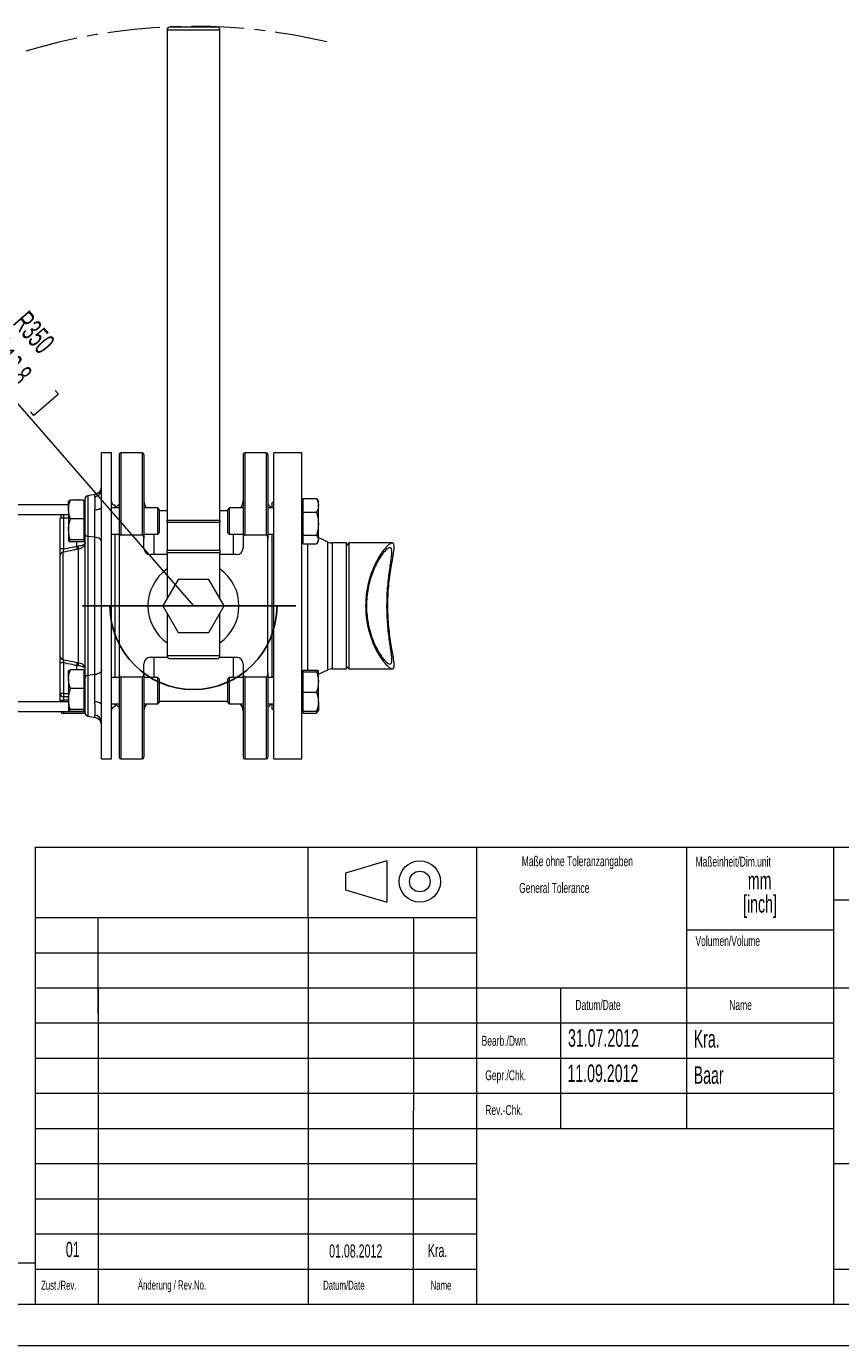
# Model space of a CAD drawing. Header units: millimetres. Extents: x 0 to 420, y 0 to 297.
# Tile 3 of 5: x 231 to 329, y 0 to 159. Entities that reach past the tile are written whole.
import ezdxf

# ---------------------------------------------------------------- set-up
doc = ezdxf.new("R2010")
doc.units = ezdxf.units.MM
doc.linetypes.add('CENTER', pattern=[10.16, 6.35, -1.27, 1.27, -1.27])
doc.linetypes.add('CENTERX2', pattern=[20.32, 12.7, -2.54, 2.54, -2.54])
doc.styles.add('SLDTEXTSTYLE0', font='TXT', dxfattribs={"width": 0.638186})
doc.styles.add('SLDTEXTSTYLE1', font='TXT', dxfattribs={"width": 0.605})
doc.dimstyles.new('SLDDIMSTYLE0', dxfattribs={"dimtxt": 2.568319, "dimasz": 3.3, "dimexe": 0, "dimexo": 0.0625, "dimgap": 0.64208, "dimtad": 1, "dimdec": 0, "dimlfac": 5, "dimrnd": 1e-09, "dimzin": 12, "dimdsep": 46, "dimtxsty": 'SLDTEXTSTYLE1', "dimsah": 1, "dimcen": 0, "dimadec": 0, "dimazin": 3, "dimtfac": 1, "dimtdec": 1, "dimtofl": 0, "dimtmove": 0, "dimatfit": 3, "dimfxl": 0, "dimfrac": 2, "dimtolj": 1, "dimtzin": 12, "dimarcsym": 0})

# ---------------------------------------------------------------- blocks, each defined once
blk = doc.blocks.new('SW_NOTE_8')
at = {"color": 0, "linetype": 'Continuous', "lineweight": 0, "char_height": 2.117, "attachment_point": 2, "style": 'SLDTEXTSTYLE1'}
for s, insert in [('mm', (2.38, 2.73)), ('[inch]', (2.42, -0.09))]:
    blk.add_mtext(s, dxfattribs=dict(at, insert=insert))
blk = doc.blocks.new('_D')
at = {"color": 7, "linetype": 'Continuous', "lineweight": 0}
for p, q in [((205.26, 142.26), (251.26, 89.42)), ((228.71, 122.18), (225.73, 119.59)), ((229.1, 121.74), (228.71, 122.18)), ((225.73, 119.59), (226.12, 119.15)), ((234.95, 115.01), (231.98, 112.42)), ((234.56, 115.46), (234.95, 115.01)), ((231.98, 112.42), (231.59, 112.87))]:
    blk.add_line(p, q, dxfattribs=at)
blk.add_solid([(205.26, 142.26), (207.05, 139.45), (207.81, 140.1)], dxfattribs=at)
at = {"color": 7, "linetype": 'Continuous', "lineweight": 0, "char_height": 2.646, "attachment_point": 1, "rotation": 311.0382, "style": 'SLDTEXTSTYLE1'}
for s, insert in [('R350', (231.31, 125.29, 0.02)), ('13,8', (229.18, 120.83, 0.02))]:
    blk.add_mtext(s, dxfattribs=dict(at, insert=insert))

msp = doc.modelspace()

# ---------------------------------------------------------------- linework, layer by layer
at = {"color": 7, "linetype": 'Continuous', "lineweight": 15}
for p, q in [((248.061, 159.021), (248.061, 99.787)), ((248.461, 159.421), (254.061, 159.421)), ((254.461, 99.787), (254.461, 159.021)), ((241.361, 107.921), (240.161, 107.921)), ((240.161, 103.516), (240.161, 107.921)), ((241.361, 70.921), (241.361, 107.921)), ((242.261, 107.721), (242.261, 97.541)), ((245.061, 107.921), (242.461, 107.921)), ((245.261, 107.721), (245.261, 97.541)), ((257.261, 107.721), (257.261, 97.541)), ((260.061, 107.921), (257.461, 107.921)), ((260.261, 107.721), (260.261, 97.541)), ((264.361, 107.921), (260.961, 107.921)), ((260.961, 89.421), (260.961, 107.921)), ((264.361, 89.421), (264.361, 107.921)), ((236.161, 102.074), (236.161, 102.074)), ((236.161, 101.071), (236.161, 102.073)), ((238.001, 102.198), (236.375, 102.198)), ((236.965, 102.228), (237.026, 102.228)), ((237.094, 102.228), (237.025, 102.228)), ((237.228, 102.228), (237.318, 102.228)), ((237.357, 102.228), (237.318, 102.228)), ((238.001, 102.198), (238.001, 101.071)), ((238.161, 102.074), (238.001, 102.074)), ((238.161, 98.064), (238.161, 102.345)), ((239.352, 102.906), (238.485, 102.737)), ((240.161, 101.404), (240.161, 103.516)), ((264.521, 102.074), (264.361, 102.074)), ((264.521, 101.58), (264.521, 102.422)), ((264.521, 102.422), (266.147, 102.422)), ((266.237, 102.273), (266.147, 102.422)), ((266.361, 102.074), (266.244, 102.277)), ((266.361, 101.58), (266.361, 102.074)), ((236.161, 101.621), (169.061, 101.621)), ((236.161, 101.071), (236.161, 98.682)), ((238.001, 101.071), (238.001, 99.943)), ((240.161, 77.438), (240.161, 101.404)), ((242.261, 101.274), (241.361, 101.274)), ((241.761, 101.621), (241.761, 101.274)), ((242.261, 101.721), (241.814, 101.274)), ((246.941, 101.274), (245.261, 101.274)), ((247.161, 101.054), (246.941, 101.274)), ((246.941, 100.605), (246.941, 101.274)), ((246.941, 98.074), (246.941, 100.605)), ((247.161, 100.477), (247.161, 101.054)), ((248.061, 100.921), (247.161, 100.921)), ((247.161, 98.295), (247.161, 100.477)), ((255.361, 100.921), (254.461, 100.921)), ((255.581, 101.274), (255.361, 101.054)), ((255.361, 101.054), (255.361, 98.295)), ((257.261, 101.274), (255.581, 101.274)), ((255.581, 101.274), (255.581, 98.074)), ((260.708, 101.274), (260.261, 101.721)), ((260.961, 101.274), (260.261, 101.274)), ((260.961, 101.921), (260.761, 101.921)), ((260.761, 101.274), (260.761, 101.921)), ((264.521, 100.738), (264.521, 101.58)), ((264.521, 99.364), (264.521, 100.738)), ((264.521, 100.738), (266.147, 100.738)), ((266.361, 99.364), (266.361, 101.58)), ((236.161, 100.421), (169.061, 100.421)), ((235.161, 96.301), (235.161, 100.021)), ((238.001, 99.943), (236.375, 99.943)), ((238.001, 99.943), (238.001, 98.682)), ((248.061, 99.504), (248.061, 99.787)), ((248.061, 99.504), (248.061, 96.139)), ((254.461, 99.787), (254.461, 99.504)), ((254.461, 96.139), (254.461, 99.504)), ((264.521, 97.99), (264.521, 99.364)), ((266.361, 97.458), (266.361, 99.364)), ((236.161, 98.682), (236.161, 97.286)), ((238.001, 97.42), (236.375, 97.42)), ((238.001, 98.682), (238.001, 97.42)), ((238.001, 97.42), (238.001, 97.286)), ((238.001, 97.286), (238.001, 97.151)), ((238.161, 80.779), (238.161, 98.064)), ((241.361, 98.074), (242.261, 98.074)), ((241.761, 98.074), (241.761, 80.768)), ((242.261, 97.541), (242.261, 81.302)), ((245.061, 97.982), (242.461, 97.982)), ((245.261, 98.074), (246.941, 98.074)), ((245.261, 96.421), (245.261, 97.541)), ((246.941, 98.074), (247.161, 98.295)), ((255.361, 98.295), (255.581, 98.074)), ((255.581, 98.074), (257.261, 98.074)), ((257.261, 97.541), (257.261, 96.421)), ((260.061, 97.982), (257.461, 97.982)), ((260.261, 98.074), (260.961, 98.074)), ((260.261, 81.302), (260.261, 97.541)), ((260.761, 89.421), (260.761, 98.074)), ((264.521, 97.99), (266.147, 97.99)), ((264.521, 97.458), (264.521, 97.99)), ((264.521, 96.927), (264.521, 97.458)), ((267.519, 97.144), (266.361, 97.686)), ((266.361, 97.274), (266.361, 97.458)), ((238.001, 97.151), (236.375, 97.151)), ((238.001, 97.274), (238.161, 97.274)), ((248.061, 95.856), (248.061, 96.139)), ((248.061, 95.856), (248.061, 90.279)), ((254.461, 96.139), (254.461, 95.856)), ((254.461, 90.279), (254.461, 95.856)), ((264.361, 97.274), (264.521, 97.274)), ((264.521, 96.927), (266.147, 96.927)), ((266.244, 97.072), (266.361, 97.274)), ((269.761, 97.031), (268.028, 97.031)), ((270.061, 97.031), (269.761, 96.731)), ((269.761, 89.421), (269.761, 97.031)), ((275.3, 97.031), (270.061, 97.031)), ((270.061, 97.031), (270.061, 81.811)), ((235.161, 83.296), (235.161, 95.547)), ((248.061, 95.621), (246.061, 95.621)), ((256.461, 95.621), (254.461, 95.621)), ((249.413, 92.621), (247.566, 89.421)), ((253.108, 92.621), (249.413, 92.621)), ((254.956, 89.421), (253.108, 92.621)), ((247.566, 89.421), (249.413, 86.221)), ((253.108, 86.221), (254.956, 89.421)), ((260.761, 80.768), (260.761, 89.421)), ((260.961, 70.921), (260.961, 89.421)), ((264.361, 70.921), (264.361, 89.421)), ((269.761, 81.811), (269.761, 89.421)), ((248.061, 88.564), (248.061, 83.421)), ((254.461, 83.421), (254.461, 88.564)), ((249.413, 86.221), (253.108, 86.221)), ((246.061, 83.221), (248.115, 83.221)), ((254.061, 83.021), (248.461, 83.021)), ((254.407, 83.221), (256.461, 83.221)), ((235.161, 78.821), (235.161, 82.542)), ((236.161, 80.564), (236.161, 81.567)), ((238.001, 81.692), (236.375, 81.692)), ((238.001, 81.692), (238.001, 80.564)), ((238.161, 81.568), (238.001, 81.568)), ((245.261, 81.302), (245.261, 82.421)), ((257.261, 82.421), (257.261, 81.302)), ((264.521, 81.568), (264.361, 81.568)), ((264.521, 81.563), (264.521, 81.658)), ((264.521, 81.658), (266.147, 81.658)), ((264.521, 81.468), (264.521, 81.563)), ((264.521, 80.223), (264.521, 81.468)), ((264.521, 81.468), (266.147, 81.468)), ((266.361, 81.157), (267.519, 81.698)), ((266.361, 80.223), (266.361, 81.563)), ((268.028, 81.811), (269.761, 81.811)), ((269.761, 82.111), (270.061, 81.811)), ((270.061, 81.811), (275.303, 81.811)), ((236.161, 80.564), (236.161, 78.176)), ((238.001, 80.564), (238.001, 79.437)), ((238.161, 76.498), (238.161, 80.779)), ((242.261, 80.768), (241.361, 80.768)), ((242.261, 81.302), (242.261, 71.121)), ((242.461, 80.86), (245.061, 80.86)), ((245.261, 81.302), (245.261, 71.121)), ((246.941, 80.768), (245.261, 80.768)), ((247.161, 80.548), (246.941, 80.768)), ((246.941, 80.099), (246.941, 80.768)), ((246.941, 77.568), (246.941, 80.099)), ((247.161, 79.971), (247.161, 80.548)), ((247.161, 77.789), (247.161, 79.971)), ((255.581, 80.768), (255.361, 80.548)), ((255.361, 80.548), (255.361, 77.789)), ((257.261, 80.768), (255.581, 80.768)), ((255.581, 80.768), (255.581, 77.568)), ((257.261, 81.302), (257.261, 71.121)), ((257.461, 80.86), (260.061, 80.86)), ((260.261, 81.302), (260.261, 71.121)), ((260.961, 80.768), (260.261, 80.768)), ((264.521, 78.979), (264.521, 80.223)), ((266.361, 77.829), (266.361, 80.223)), ((235.161, 78.021), (235.161, 78.821)), ((236.161, 78.421), (235.561, 78.421)), ((236.161, 78.176), (236.161, 76.78)), ((238.001, 79.437), (236.375, 79.437)), ((238.001, 79.437), (238.001, 78.176)), ((238.001, 78.176), (238.001, 76.914)), ((264.521, 77.829), (264.521, 78.979)), ((264.521, 78.979), (266.147, 78.979)), ((236.161, 77.821), (169.061, 77.821)), ((238.161, 76.621), (169.061, 76.621)), ((235.161, 77.821), (235.161, 78.021)), ((238.001, 76.914), (236.375, 76.914)), ((238.001, 76.645), (236.375, 76.645)), ((237.058, 76.615), (236.981, 76.615)), ((237.058, 76.621), (237.058, 76.615)), ((237.264, 76.615), (237.264, 76.621)), ((237.341, 76.615), (237.264, 76.615)), ((238.001, 76.914), (238.001, 76.78)), ((238.001, 76.78), (238.001, 76.645)), ((238.001, 76.768), (238.161, 76.768)), ((240.161, 75.327), (240.161, 77.438)), ((241.361, 77.568), (242.261, 77.568)), ((241.761, 77.568), (241.761, 77.221)), ((241.814, 77.568), (242.261, 77.121)), ((245.261, 77.568), (246.941, 77.568)), ((246.941, 77.568), (247.161, 77.789)), ((247.161, 77.921), (255.361, 77.921)), ((255.361, 77.789), (255.581, 77.568)), ((255.581, 77.568), (257.261, 77.568)), ((260.261, 77.568), (260.961, 77.568)), ((260.261, 77.121), (260.708, 77.568)), ((260.761, 76.921), (260.761, 77.568)), ((260.761, 76.921), (260.961, 76.921)), ((264.361, 76.768), (264.521, 76.768)), ((264.521, 76.679), (264.521, 77.829)), ((264.521, 76.47), (264.521, 76.679)), ((264.521, 76.679), (266.147, 76.679)), ((266.226, 76.703), (266.147, 76.47)), ((266.299, 76.661), (266.361, 76.768)), ((266.361, 77.829), (266.361, 76.773)), ((238.168, 76.421), (235.561, 76.421)), ((238.485, 76.105), (239.352, 75.937)), ((240.161, 70.921), (240.161, 75.327)), ((264.521, 76.47), (266.147, 76.47)), ((240.161, 70.921), (241.361, 70.921)), ((242.461, 70.921), (245.061, 70.921)), ((257.461, 70.921), (260.061, 70.921)), ((260.961, 70.921), (264.361, 70.921))]:
    msp.add_line(p, q, dxfattribs=at)
at = {"color": 8, "linetype": 'Continuous', "lineweight": 0}
for p, q in [((254.461, 159.021), (248.061, 159.021)), ((242.461, 107.921), (242.461, 97.982)), ((245.061, 107.921), (245.061, 97.982)), ((257.461, 107.921), (257.461, 97.982)), ((260.061, 107.921), (260.061, 97.982)), ((238.485, 102.737), (238.485, 97.827)), ((239.352, 102.621), (239.352, 102.906)), ((239.352, 97.725), (239.352, 101.001)), ((235.561, 100.021), (235.161, 100.021)), ((235.561, 100.421), (235.561, 100.021)), ((236.161, 100.021), (235.561, 100.021)), ((235.561, 100.021), (235.561, 96.301)), ((248.061, 99.787), (254.461, 99.787)), ((254.461, 99.504), (248.061, 99.504)), ((239.352, 97.725), (238.485, 97.827)), ((238.485, 97.827), (238.485, 81.016)), ((239.352, 81.117), (239.352, 97.725)), ((246.461, 98.074), (246.461, 95.621)), ((256.061, 98.074), (256.061, 95.621)), ((235.561, 96.301), (235.161, 96.301)), ((235.485, 95.908), (235.485, 82.935)), ((237.161, 96.638), (237.161, 97.151)), ((237.161, 96.638), (237.352, 96.658)), ((237.352, 96.294), (237.237, 96.275)), ((237.352, 82.549), (237.352, 96.294)), ((248.061, 96.139), (254.461, 96.139)), ((254.461, 95.856), (248.061, 95.856)), ((265.053, 96.927), (265.053, 89.421)), ((267.519, 89.421), (267.519, 97.144)), ((268.028, 97.031), (268.028, 89.421)), ((265.053, 89.421), (265.053, 81.658)), ((267.519, 81.698), (267.519, 89.421)), ((268.028, 89.421), (268.028, 81.811)), ((246.461, 83.221), (246.461, 80.768)), ((248.061, 83.421), (254.461, 83.421)), ((256.061, 83.221), (256.061, 80.768)), ((235.561, 82.542), (235.161, 82.542)), ((235.561, 82.542), (235.561, 78.821)), ((237.352, 82.185), (237.161, 82.205)), ((237.161, 81.692), (237.161, 82.205)), ((237.237, 82.568), (237.352, 82.549)), ((239.352, 81.117), (238.485, 81.016)), ((238.485, 81.016), (238.485, 76.105)), ((239.352, 77.841), (239.352, 81.117)), ((242.461, 80.86), (242.461, 70.921)), ((245.061, 80.86), (245.061, 70.921)), ((257.461, 80.86), (257.461, 70.921)), ((260.061, 80.86), (260.061, 70.921)), ((235.561, 78.821), (235.161, 78.821)), ((235.561, 78.821), (235.561, 78.421)), ((235.561, 78.821), (236.161, 78.821)), ((235.561, 78.421), (235.561, 78.021)), ((235.161, 78.021), (235.561, 78.021)), ((236.161, 78.021), (235.561, 78.021)), ((235.561, 78.021), (235.561, 77.821)), ((235.561, 76.621), (235.561, 76.421)), ((239.352, 75.937), (239.352, 76.222))]:
    msp.add_line(p, q, dxfattribs=at)
at = {"color": 7, "linetype": 'CENTERX2'}
msp.add_line((237.843, 89.421), (263.646, 89.421), dxfattribs=at)
at = {"color": 7, "linetype": 'Continuous'}
msp.add_line((241.161, 89.421), (261.361, 89.421), dxfattribs=at)
at = {"color": 133, "linetype": 'Continuous', "lineweight": 0}
for p, q in [((232.12, 60.25), (232.12, 5)), ((232.12, 60.25), (415, 60.25)), ((265.14, 51.738), (265.14, 60.25)), ((285.46, 60.25), (285.46, 5)), ((310.86, 60.25), (310.86, 26.25)), ((310.86, 60.25), (310.86, 26.25)), ((328.64, 60.25), (328.64, 5)), ((274.626, 58.605), (269.626, 57.105)), ((274.626, 58.605), (274.626, 53.605)), ((269.626, 57.105), (269.626, 55.105)), ((269.626, 55.105), (274.626, 53.605)), ((328.64, 53.875), (415, 53.875)), ((232.12, 51.75), (285.46, 51.75)), ((239.744, 40.139), (239.744, 51.75)), ((265.14, 51.738), (265.14, 5)), ((277.849, 51.784), (277.84, 5)), ((310.86, 50.25), (328.64, 50.25)), ((232.12, 47.5), (285.46, 47.5)), ((232.282, 43.25), (285.965, 43.25)), ((239.74, 43.25), (239.74, 5)), ((285.46, 43.25), (415, 43.25)), ((295.62, 43.25), (295.62, 26.25)), ((232.12, 39), (285.46, 39)), ((285.46, 39), (328.64, 39)), ((232.12, 34.75), (285.46, 34.75)), ((285.46, 34.75), (328.64, 34.75)), ((232.12, 30.5), (285.46, 30.5)), ((285.46, 30.5), (328.64, 30.5)), ((232.12, 26.25), (285.46, 26.25)), ((285.46, 26.25), (328.64, 26.25)), ((232.12, 22), (285.46, 22)), ((328.64, 22), (415, 22)), ((232.12, 17.75), (285.46, 17.75)), ((232.12, 13.5), (285.46, 13.5)), ((10, 10), (232.12, 10)), ((232.12, 9.25), (285.46, 9.25)), ((328.64, 9.25), (415, 9.25)), ((5, 5), (415, 5)), ((0, 0), (420, 0))]:
    msp.add_line(p, q, dxfattribs=at)
at = {"color": 8, "linetype": 'Continuous', "lineweight": 0, "flags": 128}
for points in [[(240.161, 101.404), (240.146, 101.334), (240.102, 101.266), (240.03, 101.201), (239.933, 101.143), (239.812, 101.093), (239.672, 101.052), (239.517, 101.021), (239.352, 101.001)], [(240.161, 97.133), (240.146, 97.237), (240.102, 97.337), (240.03, 97.432), (239.933, 97.517), (239.812, 97.591), (239.672, 97.652), (239.517, 97.697), (239.352, 97.725)], [(237.237, 96.275), (237.232, 96.3), (237.225, 96.333), (237.217, 96.373), (237.207, 96.419), (237.196, 96.469), (237.185, 96.523), (237.173, 96.58), (237.161, 96.638)], [(237.161, 82.205), (237.173, 82.263), (237.185, 82.32), (237.196, 82.374), (237.207, 82.424), (237.217, 82.47), (237.225, 82.51), (237.232, 82.543), (237.237, 82.568)], [(240.161, 81.709), (240.146, 81.606), (240.102, 81.506), (240.03, 81.411), (239.933, 81.326), (239.812, 81.252), (239.672, 81.191), (239.517, 81.146), (239.352, 81.117)], [(240.161, 77.438), (240.146, 77.509), (240.102, 77.577), (240.03, 77.641), (239.933, 77.7), (239.812, 77.75), (239.672, 77.791), (239.517, 77.822), (239.352, 77.841)]]:
    msp.add_lwpolyline(points, dxfattribs=at)
at = {"color": 7, "linetype": 'Continuous', "lineweight": 15, "flags": 128}
for points in [[(236.981, 76.615), (236.948, 76.619), (236.931, 76.621)], [(237.391, 76.621), (237.374, 76.619), (237.341, 76.615)]]:
    msp.add_lwpolyline(points, dxfattribs=at)
at = {"color": 133, "linetype": 'Continuous', "lineweight": 0}
for radius in [2.5, 1.25]:
    msp.add_circle((278.626, 56.105), radius, dxfattribs=at)
at = {"color": 7, "linetype": 'CENTER', "lineweight": 0}
msp.add_arc((251.261, 89.421), 70.056, 76.69566, 137.73437, dxfattribs=at)
at = {"color": 7, "linetype": 'Continuous', "lineweight": 15}
for centre, radius, start, end in [((248.461, 159.021), 0.4, 90, 180), ((254.061, 159.021), 0.4, 0, 90), ((242.461, 107.721), 0.2, 90, 180), ((245.061, 107.721), 0.2, 0, 90), ((257.461, 107.721), 0.2, 90, 180), ((260.061, 107.721), 0.2, 0, 90), ((239.161, 103.888), 1, 281, 0), ((237.142, 100.696), 1.542, 96.59959, 103.15604), ((237.099, 102.113), 0.137, 122.63678, 141.64443), ((237.02, 102.113), 0.136, 38.34855, 57.3677), ((237.302, 102.113), 0.137, 122.63444, 141.64931), ((237.141, 100.696), 1.542, 76.84396, 83.40041), ((237.18, 100.696), 1.542, 76.84382, 83.40056), ((238.561, 102.345), 0.4, 101, 180), ((246.461, 102.121), 1.2, 180, 224.89365), ((256.061, 102.121), 1.2, 315.10635, 0), ((241.761, 102.021), 0.4, 180, 270), ((235.561, 100.021), 0.4, 90, 180), ((246.061, 96.421), 0.8, 180, 270), ((256.461, 96.421), 0.8, 270, 0), ((268.028, 98.231), 1.2, 244.937, 270), ((251.261, 89.421), 5.5, 125.57853, 234.42147), ((251.261, 89.421), 5.5, 305.57853, 54.42147), ((246.061, 82.421), 0.8, 90, 180), ((248.461, 83.421), 0.4, 180, 270), ((254.061, 83.421), 0.4, 270, 0), ((256.461, 82.421), 0.8, 0, 90), ((268.028, 80.611), 1.2, 90, 115.063), ((235.561, 78.821), 0.4, 180, 270), ((236.061, 78.321), 0.1, 0, 90), ((235.561, 76.821), 0.4, 210, 270), ((241.761, 76.821), 0.4, 90, 180), ((246.461, 76.721), 1.2, 135.10635, 180), ((256.061, 76.721), 1.2, 0, 44.89365), ((238.561, 76.498), 0.4, 180, 259), ((239.161, 74.955), 1, 0, 79), ((242.461, 71.121), 0.2, 180, 270), ((245.061, 71.121), 0.2, 270, 0), ((257.461, 71.121), 0.2, 180, 270), ((260.061, 71.121), 0.2, 270, 0)]:
    msp.add_arc(centre, radius, start, end, dxfattribs=at)
at = {"color": 8, "linetype": 'Continuous', "lineweight": 0}
for centre, radius, start, end in [((239.223, 103.551), 0.939, 277.88123, 357.88735), ((238.467, 98.143), 0.316, 194.45658, 273.16158), ((235.538, 95.535), 0.377, 98.11701, 178.0615), ((236.299, 96.476), 1.069, 350.21178, 9.78822), ((235.538, 83.308), 0.377, 181.9385, 261.88299), ((236.299, 82.367), 1.069, 350.21178, 9.78822), ((238.467, 80.7), 0.316, 86.83842, 165.54342), ((239.223, 75.292), 0.939, 2.11265, 82.11877)]:
    msp.add_arc(centre, radius, start, end, dxfattribs=at)
at = {"color": 7, "linetype": 'Continuous'}
msp.add_arc((251.261, 89.421), 10.1, 180, 0, dxfattribs=at)
at = {"color": 7, "linetype": 'Continuous', "lineweight": 15}
for points, knots in [([(236.161, 101.071), (236.163, 101.159), (236.174, 101.541), (236.288, 101.912), (236.375, 102.198)], [0, 0, 0, 0, 0.23236769, 1, 1, 1, 1]), ([(236.375, 102.198), (236.315, 102.176), (236.194, 102.132), (236.172, 102.086), (236.161, 102.063)], [0, 0, 0, 0, 0.49545845, 1, 1, 1, 1]), ([(266.147, 102.422), (266.234, 102.209), (266.348, 101.931), (266.359, 101.646), (266.361, 101.58)], [0, 0, 0, 0, 0.7676328, 1, 1, 1, 1]), ([(236.375, 99.943), (236.349, 100.021), (236.274, 100.243), (236.183, 100.618), (236.168, 100.919), (236.161, 101.071)], [0, 0, 0, 0, 0.2113644, 0.6030808, 1, 1, 1, 1]), ([(266.361, 101.58), (266.354, 101.468), (266.339, 101.244), (266.248, 100.963), (266.173, 100.796), (266.147, 100.738)], [0, 0, 0, 0, 0.3913676, 0.7886357, 1, 1, 1, 1]), ([(266.147, 100.738), (266.206, 100.514), (266.327, 100.064), (266.35, 99.599), (266.361, 99.364)], [0, 0, 0, 0, 0.495458, 1, 1, 1, 1]), ([(236.161, 98.682), (236.161, 98.712), (236.163, 98.938), (236.21, 99.365), (236.32, 99.75), (236.375, 99.943)], [0, 0, 0, 0, 0.0700985, 0.5307887, 1, 1, 1, 1]), ([(266.361, 99.364), (266.361, 99.331), (266.359, 99.084), (266.312, 98.619), (266.202, 98.201), (266.147, 97.99)], [0, 0, 0, 0, 0.0700987, 0.5307889, 1, 1, 1, 1]), ([(236.375, 97.42), (236.315, 97.625), (236.194, 98.039), (236.172, 98.466), (236.161, 98.682)], [0, 0, 0, 0, 0.4954582, 1, 1, 1, 1]), ([(236.161, 97.286), (236.161, 97.289), (236.163, 97.313), (236.21, 97.359), (236.32, 97.4), (236.375, 97.42)], [0, 0, 0, 0, 0.070098, 0.5307887, 1, 1, 1, 1]), ([(236.375, 97.151), (236.315, 97.173), (236.194, 97.217), (236.172, 97.263), (236.161, 97.286)], [0, 0, 0, 0, 0.49545814, 1, 1, 1, 1]), ([(242.461, 97.982), (242.439, 97.982), (242.418, 97.974), (242.382, 97.949), (242.367, 97.933), (242.328, 97.879), (242.311, 97.839), (242.284, 97.756), (242.275, 97.714), (242.264, 97.628), (242.261, 97.585), (242.261, 97.541)], [0, 0, 0, 0, 0.125, 0.125, 0.25, 0.25, 0.5, 0.5, 0.75, 0.75, 1, 1, 1, 1]), ([(245.261, 97.541), (245.261, 97.584), (245.258, 97.627), (245.247, 97.713), (245.238, 97.756), (245.211, 97.839), (245.194, 97.88), (245.155, 97.933), (245.14, 97.949), (245.104, 97.974), (245.083, 97.982), (245.061, 97.982)], [0, 0, 0, 0, 0.25, 0.25, 0.5, 0.5, 0.75, 0.75, 0.875, 0.875, 1, 1, 1, 1]), ([(257.461, 97.982), (257.439, 97.982), (257.417, 97.974), (257.382, 97.949), (257.367, 97.932), (257.341, 97.897), (257.33, 97.878), (257.312, 97.838), (257.304, 97.818), (257.284, 97.756), (257.275, 97.713), (257.264, 97.628), (257.261, 97.584), (257.261, 97.541)], [0, 0, 0, 0, 0.125, 0.125, 0.25, 0.25, 0.375, 0.375, 0.5, 0.5, 0.75, 0.75, 1, 1, 1, 1]), ([(260.261, 97.541), (260.261, 97.585), (260.258, 97.628), (260.247, 97.713), (260.238, 97.755), (260.211, 97.838), (260.194, 97.879), (260.156, 97.932), (260.141, 97.948), (260.105, 97.974), (260.083, 97.982), (260.061, 97.982)], [0, 0, 0, 0, 0.25, 0.25, 0.5, 0.5, 0.75, 0.75, 0.875, 0.875, 1, 1, 1, 1]), ([(266.147, 97.99), (266.206, 97.903), (266.327, 97.729), (266.35, 97.549), (266.361, 97.458)], [0, 0, 0, 0, 0.4954581, 1, 1, 1, 1]), ([(266.361, 97.458), (266.361, 97.445), (266.359, 97.35), (266.312, 97.17), (266.202, 97.008), (266.147, 96.927)], [0, 0, 0, 0, 0.070099, 0.5307888, 1, 1, 1, 1]), ([(235.161, 95.547), (235.161, 95.564), (235.161, 95.62), (235.161, 95.773), (235.161, 96.02), (235.161, 96.207), (235.161, 96.301)], [0, 0, 0, 0, 0.1184555, 0.4102865, 0.7051944, 1, 1, 1, 1]), ([(272.075, 89.421), (272.085, 89.8), (272.107, 90.569), (272.277, 91.68), (272.533, 92.733), (272.869, 93.712), (273.271, 94.614), (273.732, 95.439), (274.223, 96.146), (274.697, 96.681), (275.032, 96.946), (275.243, 97.034), (275.399, 97.034), (275.515, 96.898), (275.544, 96.551), (275.491, 96.033), (275.382, 95.372), (275.235, 94.547), (275.074, 93.566), (274.923, 92.441), (274.81, 91.22), (274.753, 89.939), (274.759, 88.675), (274.825, 87.437), (274.939, 86.273), (275.088, 85.181), (275.253, 84.196), (275.407, 83.334), (275.514, 82.646), (275.545, 82.147), (275.479, 81.866), (275.311, 81.782), (275.06, 81.877), (274.73, 82.139), (274.331, 82.568), (273.876, 83.181), (273.385, 84.001), (272.986, 84.849), (272.693, 85.635), (272.462, 86.383), (272.249, 87.312), (272.1, 88.375), (272.083, 89.091), (272.075, 89.421)], [0, 0, 0, 0, 0.0232209, 0.047187, 0.0703923, 0.0941809, 0.1193034, 0.1449844, 0.1736758, 0.2031734, 0.2320322, 0.2470369, 0.2620399, 0.2870381, 0.3128819, 0.3361871, 0.3600943, 0.3848636, 0.4102723, 0.4364644, 0.463438, 0.4891878, 0.5157363, 0.540668, 0.5663054, 0.591603, 0.6175838, 0.6437716, 0.6707488, 0.6962955, 0.7227117, 0.7463079, 0.7705854, 0.7944057, 0.8187745, 0.8456319, 0.8731314, 0.9025721, 0.9177994, 0.9330244, 0.9560624, 0.9797429, 1, 1, 1, 1]), ([(272.177, 89.421), (272.187, 89.78), (272.207, 90.497), (272.358, 91.539), (272.586, 92.515), (272.886, 93.432), (273.242, 94.265), (273.65, 95.028), (274.078, 95.669), (274.493, 96.153), (274.84, 96.429), (275.085, 96.48), (275.216, 96.315), (275.256, 95.98), (275.221, 95.485), (275.139, 94.85), (275.024, 94.068), (274.895, 93.141), (274.778, 92.094), (274.69, 90.956), (274.651, 89.777), (274.66, 88.602), (274.719, 87.462), (274.815, 86.38), (274.938, 85.379), (275.068, 84.474), (275.18, 83.701), (275.248, 83.085), (275.244, 82.657), (275.16, 82.419), (274.988, 82.368), (274.747, 82.48), (274.438, 82.752), (274.07, 83.188), (273.661, 83.797), (273.227, 84.6), (272.818, 85.581), (272.481, 86.698), (272.26, 87.892), (272.182, 88.808), (272.178, 89.319), (272.177, 89.421)], [0, 0, 0, 0, 0.02387903, 0.04776634, 0.07155407, 0.09535494, 0.1209391, 0.14653089, 0.17545189, 0.20436169, 0.23351258, 0.26264077, 0.28836343, 0.31408757, 0.33818055, 0.36228043, 0.3875687, 0.41285871, 0.43940065, 0.46593838, 0.49215159, 0.51836387, 0.54391186, 0.56946344, 0.59535785, 0.62125311, 0.64784826, 0.67443476, 0.70030043, 0.72616109, 0.75040278, 0.77465339, 0.79938753, 0.82413235, 0.85173305, 0.87933345, 0.9090025, 0.93864528, 0.96592773, 0.99319196, 1, 1, 1, 1]), ([(235.161, 82.542), (235.161, 82.587), (235.161, 82.723), (235.161, 82.94), (235.161, 83.164), (235.161, 83.252), (235.161, 83.296)], [0, 0, 0, 0, 0.1423121, 0.4311202, 0.7154712, 1, 1, 1, 1]), ([(236.161, 80.564), (236.163, 80.653), (236.174, 81.034), (236.288, 81.406), (236.375, 81.692)], [0, 0, 0, 0, 0.2323678, 1, 1, 1, 1]), ([(236.375, 81.692), (236.315, 81.67), (236.194, 81.626), (236.172, 81.58), (236.161, 81.557)], [0, 0, 0, 0, 0.4954584, 1, 1, 1, 1]), ([(266.147, 81.658), (266.206, 81.642), (266.327, 81.611), (266.35, 81.579), (266.361, 81.563)], [0, 0, 0, 0, 0.495458, 1, 1, 1, 1]), ([(266.361, 81.563), (266.361, 81.56), (266.359, 81.543), (266.312, 81.511), (266.202, 81.483), (266.147, 81.468)], [0, 0, 0, 0, 0.0700981, 0.5307889, 1, 1, 1, 1]), ([(266.147, 81.468), (266.234, 81.153), (266.348, 80.742), (266.359, 80.321), (266.361, 80.223)], [0, 0, 0, 0, 0.7676325, 1, 1, 1, 1]), ([(236.375, 79.437), (236.349, 79.515), (236.274, 79.737), (236.183, 80.112), (236.168, 80.413), (236.161, 80.564)], [0, 0, 0, 0, 0.2113644, 0.6030808, 1, 1, 1, 1]), ([(242.261, 81.302), (242.261, 81.258), (242.264, 81.215), (242.275, 81.13), (242.284, 81.087), (242.304, 81.025), (242.312, 81.004), (242.33, 80.965), (242.341, 80.946), (242.367, 80.91), (242.381, 80.894), (242.418, 80.869), (242.439, 80.86), (242.461, 80.86)], [0, 0, 0, 0, 0.25, 0.25, 0.5, 0.5, 0.625, 0.625, 0.75, 0.75, 0.875, 0.875, 1, 1, 1, 1]), ([(245.061, 80.86), (245.083, 80.86), (245.105, 80.869), (245.141, 80.895), (245.156, 80.911), (245.181, 80.946), (245.192, 80.965), (245.21, 81.005), (245.218, 81.025), (245.238, 81.087), (245.247, 81.13), (245.258, 81.215), (245.261, 81.258), (245.261, 81.302)], [0, 0, 0, 0, 0.125, 0.125, 0.25, 0.25, 0.375, 0.375, 0.5, 0.5, 0.75, 0.75, 1, 1, 1, 1]), ([(257.261, 81.302), (257.261, 81.259), (257.264, 81.216), (257.275, 81.13), (257.284, 81.087), (257.311, 81.004), (257.328, 80.963), (257.367, 80.91), (257.382, 80.894), (257.418, 80.869), (257.439, 80.86), (257.461, 80.86)], [0, 0, 0, 0, 0.25, 0.25, 0.5, 0.5, 0.75, 0.75, 0.875, 0.875, 1, 1, 1, 1]), ([(260.061, 80.86), (260.083, 80.86), (260.104, 80.869), (260.14, 80.894), (260.155, 80.91), (260.194, 80.963), (260.211, 81.004), (260.238, 81.087), (260.247, 81.129), (260.258, 81.215), (260.261, 81.259), (260.261, 81.302)], [0, 0, 0, 0, 0.125, 0.125, 0.25, 0.25, 0.5, 0.5, 0.75, 0.75, 1, 1, 1, 1]), ([(266.361, 80.223), (266.354, 80.059), (266.339, 79.726), (266.248, 79.312), (266.173, 79.065), (266.147, 78.979)], [0, 0, 0, 0, 0.3913674, 0.7886356, 1, 1, 1, 1]), ([(236.161, 78.176), (236.161, 78.206), (236.163, 78.432), (236.21, 78.859), (236.32, 79.243), (236.375, 79.437)], [0, 0, 0, 0, 0.0700985, 0.5307887, 1, 1, 1, 1]), ([(236.375, 76.914), (236.315, 77.119), (236.194, 77.533), (236.172, 77.96), (236.161, 78.176)], [0, 0, 0, 0, 0.49545844, 1, 1, 1, 1]), ([(266.147, 78.979), (266.206, 78.792), (266.327, 78.415), (266.35, 78.026), (266.361, 77.829)], [0, 0, 0, 0, 0.4954579, 1, 1, 1, 1]), ([(236.161, 76.78), (236.161, 76.783), (236.163, 76.807), (236.21, 76.853), (236.32, 76.894), (236.375, 76.914)], [0, 0, 0, 0, 0.0700981, 0.5307887, 1, 1, 1, 1]), ([(236.375, 76.645), (236.315, 76.667), (236.194, 76.711), (236.172, 76.757), (236.161, 76.78)], [0, 0, 0, 0, 0.49545819, 1, 1, 1, 1]), ([(266.361, 77.829), (266.361, 77.802), (266.359, 77.595), (266.312, 77.206), (266.202, 76.856), (266.147, 76.679)], [0, 0, 0, 0, 0.07009836, 0.53078865, 1, 1, 1, 1]), ([(266.147, 76.679), (266.206, 76.695), (266.327, 76.726), (266.35, 76.758), (266.361, 76.774)], [0, 0, 0, 0, 0.495458, 1, 1, 1, 1]), ([(266.147, 76.47), (266.174, 76.498), (266.235, 76.561), (266.273, 76.626), (266.294, 76.663)], [0, 0, 0, 0, 0.4347824, 1, 1, 1, 1])]:
    msp.add_open_spline(points, degree=3, knots=knots, dxfattribs=at)
at = {"color": 8, "linetype": 'Continuous', "lineweight": 0}
for points, knots in [([(239.352, 101.001), (239.36, 101.253), (239.372, 101.66), (239.378, 102.12), (239.359, 102.417), (239.354, 102.559), (239.352, 102.621)], [0, 0, 0, 0, 0.36381115, 0.58893607, 0.8210556, 1, 1, 1, 1]), ([(235.561, 96.301), (235.551, 96.252), (235.533, 96.155), (235.508, 96.027), (235.492, 95.946), (235.486, 95.916), (235.485, 95.908)], [0, 0, 0, 0, 0.300157, 0.5968495, 0.8847508, 1, 1, 1, 1]), ([(237.237, 96.275), (237.052, 96.236), (236.468, 96.114), (235.883, 95.992), (235.485, 95.908)], [0, 0, 0, 0, 0.3172092, 1, 1, 1, 1]), ([(235.561, 96.301), (235.909, 96.374), (236.442, 96.487), (236.976, 96.599), (237.161, 96.638)], [0, 0, 0, 0, 0.6525279, 1, 1, 1, 1]), ([(238.161, 97.043), (238.161, 97.042), (238.161, 97.041), (238.161, 97.039), (238.161, 97.037), (238.161, 97.031), (238.16, 97.019), (238.159, 96.995), (238.154, 96.948), (238.132, 96.847), (238.058, 96.688), (237.892, 96.51), (237.648, 96.361), (237.452, 96.317), (237.352, 96.294)], [0, 0, 0, 0, 0.0020476, 0.0024209, 0.0052342, 0.0103795, 0.0205896, 0.0408818, 0.0814166, 0.1638939, 0.3459579, 0.5721052, 0.7821947, 1, 1, 1, 1]), ([(238.161, 97.043), (238.161, 97.042), (238.161, 97.042), (238.161, 97.041), (238.161, 97.04), (238.161, 97.036), (238.16, 97.03), (238.159, 97.018), (238.154, 96.993), (238.131, 96.941), (238.057, 96.86), (237.892, 96.769), (237.648, 96.692), (237.452, 96.669), (237.352, 96.658)], [0, 0, 0, 0, 0.0020442, 0.002417, 0.0053376, 0.0105808, 0.0209738, 0.0415859, 0.0825912, 0.1653763, 0.3458389, 0.572197, 0.7823798, 1, 1, 1, 1]), ([(235.485, 82.935), (235.883, 82.851), (236.468, 82.729), (237.052, 82.607), (237.237, 82.568)], [0, 0, 0, 0, 0.6827908, 1, 1, 1, 1]), ([(235.485, 82.935), (235.489, 82.912), (235.498, 82.865), (235.521, 82.749), (235.543, 82.636), (235.556, 82.565), (235.561, 82.542)], [0, 0, 0, 0, 0.2783403, 0.5621041, 0.854918, 1, 1, 1, 1]), ([(237.161, 82.205), (236.976, 82.244), (236.442, 82.356), (235.909, 82.468), (235.561, 82.542)], [0, 0, 0, 0, 0.3474721, 1, 1, 1, 1]), ([(238.161, 81.8), (238.161, 81.801), (238.161, 81.802), (238.161, 81.803), (238.161, 81.806), (238.161, 81.812), (238.16, 81.824), (238.159, 81.848), (238.154, 81.895), (238.132, 81.996), (238.058, 82.155), (237.892, 82.332), (237.648, 82.481), (237.452, 82.526), (237.352, 82.549)], [0, 0, 0, 0, 0.0020476, 0.0024209, 0.0052342, 0.0103795, 0.0205896, 0.0408818, 0.0814166, 0.1638939, 0.3459579, 0.5721052, 0.7821947, 1, 1, 1, 1]), ([(238.161, 81.8), (238.161, 81.801), (238.161, 81.801), (238.161, 81.802), (238.161, 81.803), (238.161, 81.806), (238.16, 81.813), (238.159, 81.825), (238.154, 81.85), (238.131, 81.901), (238.057, 81.983), (237.892, 82.074), (237.648, 82.151), (237.452, 82.174), (237.352, 82.185)], [0, 0, 0, 0, 0.0020442, 0.002417, 0.0053376, 0.0105808, 0.0209738, 0.0415859, 0.0825912, 0.1653763, 0.3458389, 0.572197, 0.7823798, 1, 1, 1, 1]), ([(239.352, 76.222), (239.36, 76.357), (239.372, 76.575), (239.378, 77.028), (239.359, 77.428), (239.354, 77.716), (239.352, 77.841)], [0, 0, 0, 0, 0.36381115, 0.58893607, 0.8210556, 1, 1, 1, 1])]:
    msp.add_open_spline(points, degree=3, knots=knots, dxfattribs=at)

# ---------------------------------------------------------------- block references
at = {"color": 7, "linetype": 'Continuous', "lineweight": 0}
msp.add_blockref('SW_NOTE_8', (317.331, 54.551), dxfattribs=at)

# ---------------------------------------------------------------- texts
at = {"color": 254, "linetype": 'Continuous', "lineweight": 0, "style": 'SLDTEXTSTYLE0'}
for s, insert, char_height, attachment_point in [('Maße ohne Toleranzangaben', (297.67, 59.161), 1.2, 2), ('Maßeinheit/Dim.unit', (311.954, 59.108), 1.2, 1), ('General Tolerance', (290.637, 55.931), 1.2, 1), ('Volumen/Volume', (311.954, 49.519), 1.2, 1), ('Datum/Date', (297.438, 41.781), 1.2, 1), ('Name', (316.038, 41.781), 1.2, 1), ('Bearb./Dwn.', (286.096, 37.451), 1.2, 1), ('Gepr./Chk.', (286.538, 33.281), 1.2, 1), ('Rev.-Chk.', (286.538, 29.081), 1.2, 1), ('Änderung / Rev.No.', (244.537, 7.874), 1.1, 1), ('Zust./Rev.', (232.838, 7.852), 1.1, 1), ('Datum/Date', (266.938, 7.852), 1.1, 1), ('Name', (279.938, 7.852), 1.1, 1)]:
    msp.add_mtext(s, dxfattribs=dict(at, insert=insert, char_height=char_height, attachment_point=attachment_point))
at = {"color": 7, "linetype": 'Continuous', "lineweight": 0, "style": 'SLDTEXTSTYLE1'}
for s, insert, char_height, attachment_point in [('31.07.2012', (296.544, 38.246), 2.1167, 1), ('Kra.', (311.738, 38.151), 2.1167, 1), ('11.09.2012', (296.471, 33.978), 2.1167, 1), ('Baar', (311.738, 33.771), 2.1167, 1), ('01', (236.663, 12.548), 1.8521, 2), ('01.08.2012', (270.876, 12.237), 1.5875, 2), ('Kra.', (280.773, 12.292), 1.5875, 2)]:
    msp.add_mtext(s, dxfattribs=dict(at, insert=insert, char_height=char_height, attachment_point=attachment_point))

# ---------------------------------------------------------------- dimensions: what is measured, and where the dimension line sits
at = {"color": 7, "linetype": 'Continuous', "lineweight": 0}
dim = msp.add_radius_dim(center=(251.261, 89.421), mpoint=(205.265, 142.263), dimstyle='SLDDIMSTYLE0', dxfattribs=at)
dim.commit()
dim.dimension.update_dxf_attribs({"geometry": '_D', "text_midpoint": (228.263, 115.842), "dimtype": 164})

doc.saveas('drawing.dxf')
